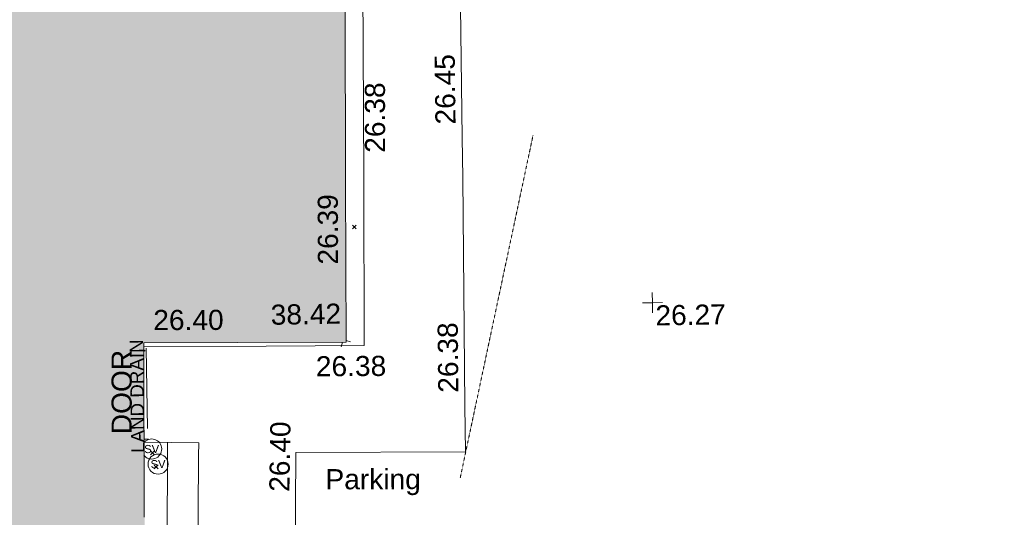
# Model space of a CAD drawing. Header units: millimetres. Extents: x -290717 to 520720, y -88450 to 287762.
# Tile 227 of 256: x 15647 to 33987, y 31063 to 40335. Entities that reach past the tile are written whole.
import ezdxf

# ---------------------------------------------------------------- set-up
doc = ezdxf.new("R2010")
doc.units = ezdxf.units.MM
for name, pattern in [('Dash', [6, 3, -3]), ('IMPORT-UG_DRAINAGE_UNIDENTIFIED_QLB2 _2_', [2700, 1500, -300.0000000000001, 0, -250, 150, -300.0000000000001, 0, -200]), ('IMPORT-UG_ELEC_STREET LIGHTING_QLB2 _2_', [2700, 1500, -300.0000000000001, 0, -250, 150, -300.0000000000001, 0, -200])]:
    doc.linetypes.add(name, pattern=pattern)
for name, color, linetype, lineweight, true_color in [('00_TOPO_EAVE', 7, 'Continuous', 9, 0x666666), ('00_TOPO_LEVEL_FLOOR', 7, 'Continuous', 9, 0x666666), ('00_TOPO_SERV_STOP_VALVE', 7, 'Continuous', 9, 0x666666), ('00_UAV_BUILDING_OUTLINE', 5, 'Continuous', 9, 0x0000ff), ('00_UAV_EAVE', 7, 'Continuous', 9, 0x666666), ('00_UAV_FOOTPATH', 7, 'Continuous', 9, 0xa50000), ('00_UAV_INT_DOOR', 7, 'Continuous', 9, 0x7f4f3f), ('00_UAV_LEVEL_SPOT', 7, 'Continuous', 9, 0x666666), ('00_UAV_PARKING', 4, 'Continuous', 9, 0x00ffff), ('12333-PUM-2D-U-0001-C01 - Rev2_REVIT IMPORT_dwg', 7, 'Continuous', 9, 0x767676), ('A_RHA_Line', 7, 'Continuous', 9, 0x00a600), ('A_RHA_Line-RoomAreaSeperator', 4, 'Dash', 9, 0x00ffff), ('PUM-UNIDENTIFIED-QLB2', 150, 'IMPORT-UG_DRAINAGE_UNIDENTIFIED_QLB2 _2_', 9, 0x007fff)]:
    doc.layers.add(name, color=color, linetype=linetype, lineweight=lineweight, true_color=true_color)
for name, color, linetype, lineweight in [('00_UAV_SURFACE', 7, 'Continuous', 9), ('A_RHA_Detail', 7, 'Continuous', 9), ('GEN-TEXT', 7, 'Continuous', 9)]:
    doc.layers.add(name, color=color, linetype=linetype, lineweight=lineweight)
doc.styles.add('Arial_1', font='arial.ttf', dxfattribs={"height": 250})
doc.styles.add('Swis721 Lt BT', font='swissl.ttf', dxfattribs={"height": 399.9999999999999})
doc.styles.add('Swis721 Lt BT_2', font='swissl.ttf', dxfattribs={"height": 375})

# ---------------------------------------------------------------- blocks, each defined once
blk = doc.blocks.new('12333-PUM-2D-U-0001-C01 - Rev2_REVIT IMPORT_dwg_MSL_Eaves_SYM_1-V92-Site Location Plan Existing')
at = {"layer": '00_TOPO_EAVE', "color": 254, "true_color": 0xcccccc}
for p, q in [((-116.0873754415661, -356.5791934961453), (-44.65006549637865, -137.1491454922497)), ((356.5791934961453, -116.0873754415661), (142.3049695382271, -46.32858766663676))]:
    blk.add_line(p, q, dxfattribs=at)
blk = doc.blocks.new('12333-PUM-2D-U-0001-C01 - Rev2_REVIT IMPORT_dwg_MSL_Sluice_Valve_SYM-V114-Site Location Plan Existing')
at = {"layer": '00_TOPO_SERV_STOP_VALVE', "color": 254, "true_color": 0xcccccc}
for radius, start, end in [(500.0000000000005, 359.9999999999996, 142.5701711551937), (499.9999999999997, 216.2142435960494, 359.9999999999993)]:
    blk.add_arc((0, 0), radius, start, end, dxfattribs=at)
at = {"layer": '00_TOPO_SERV_STOP_VALVE', "insert": (0, 198.9876086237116), "char_height": 399.9999999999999, "width": 785.1100955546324, "attachment_point": 2, "line_spacing_factor": 1.005061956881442, "style": 'Swis721 Lt BT'}
blk.add_mtext('SV', dxfattribs=at)
blk = doc.blocks.new('12333-PUM-2D-U-0001-C01 - Rev2_REVIT IMPORT_dwg_MSL_Sluice_Valve_SYM-2077246-Site Location Plan Existing')
at = {"layer": '00_TOPO_SERV_STOP_VALVE', "color": 254, "true_color": 0xcccccc}
blk.add_circle((0, 0), 500.0000000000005, dxfattribs=at)
at = {"layer": '00_TOPO_SERV_STOP_VALVE', "insert": (0, 198.9876086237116), "char_height": 399.9999999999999, "width": 785.1100955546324, "attachment_point": 2, "line_spacing_factor": 1.005061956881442, "style": 'Swis721 Lt BT'}
blk.add_mtext('SV', dxfattribs=at)
blk = doc.blocks.new('12333-PUM-2D-U-0001-C01 - Rev2_REVIT IMPORT_dwg_MSL_FLlvl_SYM-V152-Site Location Plan Existing')
at = {"layer": '00_TOPO_LEVEL_FLOOR', "color": 254, "true_color": 0xcccccc}
blk.add_line((38.92611017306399, 1.732587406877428e-11), (22.71594634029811, 1.732587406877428e-11), dxfattribs=at)
blk = doc.blocks.new('12333-PUM-2D-U-0001-C01 - Rev2_REVIT IMPORT_dwg_MSL_Node_Linework-V174-Site Location Plan Existing')
at = {"layer": '00_UAV_INT_DOOR', "color": 9, "true_color": 0xd4c4bf}
blk.add_line((530.3860888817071, -530.3860888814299), (386.4296310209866, -386.4296310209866), dxfattribs=at)
blk = doc.blocks.new('12333-PUM-2D-U-0001-C01 - Rev2_REVIT IMPORT_dwg_UAV-2077255-Site Location Plan Existing')
at = {"layer": '00_UAV_LEVEL_SPOT', "color": 254, "true_color": 0xcccccc, "flags": 128}
for points in [[(500.0000000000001, 0), (0, 0), (0, 500.0000000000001)], [(0, -500.0000000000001), (0, 0), (-500.0000000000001, 0)]]:
    blk.add_lwpolyline(points, dxfattribs=at)
blk = doc.blocks.new('12333-PUM-2D-U-0001-C01 - Rev2_REVIT IMPORT_dwg_MGS62954_T2_Galway_ITM_3d_Rev1-2077680-Site Location Plan Existing')
at = {"layer": '00_UAV_FOOTPATH', "color": 254, "true_color": 0xcccccc, "flags": 128}
for points in [[(533923620.3096112, 725595656.6030484), (533923639.3864999, 725596040.3420001), (533924712.3865, 725596011.3420002), (533924665.0841174, 725592469.4554262), (533924663.3865, 725592342.3420001), (533924619.3865, 725589299.3420001), (533922789.936246, 725589319.1188885), (533920513.3147997, 725589343.7298274)], [(533920487.4509367, 725587567.1978385), (533921508.3060001, 725587535.3955), (533921499.3060001, 725587297.3954998), (533921424.3060002, 725584100.3955002), (533921417.0380524, 725583559.9804789), (533921365.3060001, 725579713.3955001), (533921345.2730093, 725578560.5109864), (533921294.3060002, 725575627.3955001), (533921255.2523171, 725573561.3471892), (533921222.3060001, 725571818.3955001), (533921172.3060001, 725570290.3955)]]:
    blk.add_lwpolyline(points, dxfattribs=at)
at = {"layer": '00_UAV_PARKING', "color": 254, "true_color": 0xcccccc, "flags": 128}
blk.add_lwpolyline([(533923218.3060002, 725582767.3955001), (533923288.8376346, 725586338.6472616), (533923308.3060001, 725587324.3955), (533926469.3060001, 725587285.3955), (533926475.6397931, 725588137.2906381), (533926507.3060001, 725592396.3955001), (533926510.9938751, 725593136.0516864), (533926535.3864999, 725598028.3420002)], dxfattribs=at)
at = {"layer": '00_UAV_SURFACE', "color": 254, "true_color": 0xcccccc, "flags": 128}
blk.add_lwpolyline([(533920925.781711, 725587553.5426741), (533920843.0375, 725583590.5535), (533920823.0320889, 725582554.6568696), (533920770.0375001, 725579810.5535), (533920746.03842, 725577555.3458358), (533920736.0375, 725576615.5535), (533920674.0307153, 725572555.9880912), (533920670.0375, 725572294.5535), (533920608.0375, 725569679.5535)], dxfattribs=at)
for name, p, xscale, yscale, zscale in [('12333-PUM-2D-U-0001-C01 - Rev2_REVIT IMPORT_dwg_UAV-2077255-Site Location Plan Existing', (533930000.0000001, 725590000), 0.375, 0.375, 0.375), ('12333-PUM-2D-U-0001-C01 - Rev2_REVIT IMPORT_dwg_MSL_Node_Linework-V174-Site Location Plan Existing', (533920439.0595002, 725589359.8885001), 0.19, 0.19, 0.19), ('12333-PUM-2D-U-0001-C01 - Rev2_REVIT IMPORT_dwg_MSL_Eaves_SYM_1-V92-Site Location Plan Existing', (533924229.7615032, 725589414.6797669), 0.375, 0.375, 0.375), ('12333-PUM-2D-U-0001-C01 - Rev2_REVIT IMPORT_dwg_MSL_Sluice_Valve_SYM-V114-Site Location Plan Existing', (533920627.0375, 725587437.5535), 0.375, 0.375, 0.375), ('12333-PUM-2D-U-0001-C01 - Rev2_REVIT IMPORT_dwg_MSL_FLlvl_SYM-V152-Site Location Plan Existing', (533920376.0595, 725587623.8885001), 4.94, 4.94, 4.94), ('12333-PUM-2D-U-0001-C01 - Rev2_REVIT IMPORT_dwg_MSL_Sluice_Valve_SYM-2077246-Site Location Plan Existing', (533920741.0375, 725587154.5535), 0.375, 0.375, 0.375)]:
    blk.add_blockref(name, p, dxfattribs=dict(xscale=xscale, yscale=yscale, zscale=zscale))
at = {"layer": '00_UAV_BUILDING_OUTLINE', "color": 251, "true_color": 0x666666, "char_height": 375, "width": 1495.902363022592, "attachment_point": 1, "line_spacing_factor": 1.005061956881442, "style": 'Swis721 Lt BT_2'}
for s, insert, rotation in [('26.39', (533923782.4625599, 725590818.8008317), 89.16591115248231), ('26.40', (533920701.3505815, 725590026.9318095), 359.1659111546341)]:
    blk.add_mtext(s, dxfattribs=dict(at, insert=insert, rotation=rotation))
at = {"layer": '00_UAV_EAVE', "insert": (533922887.1830408, 725590087.0264688), "char_height": 375, "width": 1495.902363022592, "attachment_point": 1, "line_spacing_factor": 1.005061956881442, "style": 'Swis721 Lt BT_2'}
blk.add_mtext('38.42', dxfattribs=at)
at = {"layer": '00_UAV_FOOTPATH', "color": 251, "true_color": 0x666666, "char_height": 375, "width": 1495.902363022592, "attachment_point": 1, "line_spacing_factor": 1.005061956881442, "style": 'Swis721 Lt BT_2'}
for insert, rotation in [((533924696.3292167, 725592886.4387887), 89.17963595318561), ((533923713.2551346, 725589112.0125883), 359.3806401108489)]:
    blk.add_mtext('26.38', dxfattribs=dict(at, insert=insert, rotation=rotation))
at = {"layer": '00_UAV_INT_DOOR', "color": 251, "true_color": 0x666666, "insert": (533919883.7823931, 725587725.7807614), "char_height": 375, "width": 1790.333939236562, "attachment_point": 1, "rotation": 88.99071996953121, "line_spacing_factor": 1.005061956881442, "style": 'Swis721 Lt BT_2'}
blk.add_mtext('DOOR', dxfattribs=at)
at = {"layer": '00_UAV_LEVEL_SPOT', "insert": (533930051.8765643, 725589949.1441548), "char_height": 375, "width": 1495.902363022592, "attachment_point": 1, "line_spacing_factor": 1.005061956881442, "style": 'Swis721 Lt BT_2'}
blk.add_mtext('26.27', dxfattribs=at)
at = {"layer": '00_UAV_PARKING', "color": 251, "true_color": 0x666666, "char_height": 375, "attachment_point": 1, "line_spacing_factor": 1.005061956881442, "style": 'Swis721 Lt BT_2'}
for s, insert, width, rotation in [('26.45', (533926017.0168901, 725593388.5177293), 1495.902363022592, 89.71432953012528), ('26.38', (533925982.282557, 725588390.9656312), 1495.902363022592, 89.57401692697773), ('26.40', (533922802.3440593, 725586605.2487726), 1495.902363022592, 88.06237467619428), ('Parking', (533923856.8007009, 725587005.5733308), 2037.276551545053, 359.0457721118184)]:
    blk.add_mtext(s, dxfattribs=dict(at, insert=insert, width=width, rotation=rotation))
blk = doc.blocks.new('12333-PUM-2D-U-0001-C01 - Rev2_REVIT IMPORT_dwg-1620468-Site Location Plan Existing')
at = {"layer": 'GEN-TEXT', "color": 253, "true_color": 0xaaaaaa}
for p, q in [((283358.9948138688, -24381.71151769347), (283429.705491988, -24311.00083957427)), ((283429.705491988, -24381.71151769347), (283358.9948138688, -24311.00083957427)), ((279525.9948137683, -28523.71151768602), (279596.7054918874, -28453.00083956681)), ((279596.7054918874, -28523.71151768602), (279525.9948137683, -28453.00083956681)), ((279589.9948137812, -28786.71151772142), (279660.7054919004, -28716.00083960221)), ((279660.7054919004, -28786.71151772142), (279589.9948137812, -28716.00083960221))]:
    blk.add_line(p, q, dxfattribs=at)
at = {"layer": 'PUM-UNIDENTIFIED-QLB2', "color": 141, "true_color": 0xaad4ff}
blk.add_line((279477.3501529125, -26535.35617864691), (279472.3501529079, -28372.35617870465), dxfattribs=at)
blk.add_blockref('12333-PUM-2D-U-0001-C01 - Rev2_REVIT IMPORT_dwg_MGS62954_T2_Galway_ITM_3d_Rev1-2077680-Site Location Plan Existing', (-533641079.6498471, -725615854.3561786))
at = {"layer": 'PUM-UNIDENTIFIED-QLB2', "insert": (279168.5069449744, -27427.70872182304), "char_height": 250, "width": 2522.060585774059, "attachment_point": 2, "rotation": 89.84405106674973, "line_spacing_factor": 0.9417779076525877, "style": 'Arial_1'}
blk.add_mtext('LAND DRAIN', dxfattribs=at)

msp = doc.modelspace()

# ---------------------------------------------------------------- hatches: boundary and pattern name
at = {"layer": 'A_RHA_Detail', "true_color": 0xc0c0c0}
h = msp.add_hatch(color=9, dxfattribs=at)
h.paths.add_polyline_path([(-80880.60083898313, -68502.79057078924), (-80400.86592458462, -68483.4150911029), (-80400.86592458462, -62984.64684182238), (-24474.85765180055, -63009.32043784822), (-24456.14471274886, -50840.30023854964), (-36622.55041054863, -50831.65104346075), (-36622.5504104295, -44228.57792609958), (-50959.05265825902, -44213.68205212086), (-50959.05265825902, -42573.78171509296), (-54563.93258049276, -42571.21897729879), (-54565.69773355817, -45054.17447471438), (-92408.82109324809, -45027.27149617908), (-92411.78875845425, -49201.74309219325), (-100061.9988811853, -49201.74309219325), (-100052.221444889, -64852.82557835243), (-86120.90825231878, -64852.82557835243), (-86092.16626519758, -62957.90041523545), (-84861.10047611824, -62957.90041520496), (-84854.79054275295, -68240.10973718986), (-80870.60226895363, -68240.10973718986)])
h.paths.add_polyline_path([(-137238.9269955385, -68461.93840922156), (-132719.7426408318, -68433.06336920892), (-132847.0731201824, -62850.0428228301), (-130454.6837966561, -62916.63108081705), (-130498.2830220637, -61355.8539363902), (-117581.136331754, -61423.42893434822), (-117492.3908565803, -49183.91309186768), (-125136.5200282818, -49178.47881939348), (-125133.5727033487, -45032.61887132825), (-163007.1824077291, -45005.69421944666), (-163007.1824077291, -44090.29634113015), (-163123.8521375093, -44090.21339942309), (-163122.6389897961, -42383.751842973), (-166563.8543420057, -42383.75184295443), (-166565.0349082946, -44044.3982420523), (-193158.4656786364, -44025.49275802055), (-193195.152889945, -62863.6565097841), (-137269.7106414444, -62916.63108078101), (-137254.3708868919, -65679.90523788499)])
h.paths.add_polyline_path([(120310.9497607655, -32334.2823016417), (120312.4652266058, -31610.73011961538), (133451.2244789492, -31638.24899384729), (133469.2230092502, -19717.98315777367), (121295.7536929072, -19692.48606427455), (121319.8434528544, -8190.941560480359), (112277.0825929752, -8172.001674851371), (112263.1769726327, -14811.12345451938), (78285.85310969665, -14739.95861435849), (78292.82277619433, -8167.077575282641), (76545.55099677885, -8163.40371230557), (69355.76844230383, -8152.931592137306), (69353.66597202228, -9156.746357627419), (68372.60878942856, -9154.691552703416), (68372.60878942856, -13705.52853212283), (69333.72334743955, -13707.54156767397), (69325.07112544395, -16249.53369225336), (66623.4489111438, -16249.53369225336), (66619.79243932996, -17995.29925522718), (65989.07757491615, -17995.29925522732), (65985.44262769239, -19730.78799479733), (57152.23993372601, -19712.28702423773), (57127.42535098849, -31559.89461998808), (70277.87165423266, -31587.43801817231), (70277.87165428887, -32271.74147154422), (78263.96947906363, -32285.12944888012), (78266.62669288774, -31019.79372153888), (112335.8856506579, -31091.15111856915), (112335.8856506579, -32317.57330550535), (119781.4233959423, -32333.17321910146)])
h.paths.add_polyline_path([(7503.71740934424, -1791.43926322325), (15482.43097389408, -674.0213230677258), (15484.0826184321, 148.1327206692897), (56188.28042539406, 205.5276654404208), (56155.8432600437, 14338.31663138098), (18016.62665932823, 14236.4814953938), (17967.9025208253, 34313.18372075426), (21727.10644861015, 34324.06926249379), (21708.9097307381, 40608.10218319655), (18009.66447156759, 40608.10218325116), (17995.54603703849, 45483.75063445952), (9770.084212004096, 45420.63294734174), (3966.216019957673, 45443.14492469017), (3984.771235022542, 14176.56786831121), (1023.062455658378, 14176.56786840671), (-276.5134647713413, 14190.52623465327), (-231.6790044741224, 5976.811441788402), (-226.4491536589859, 193.7444677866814), (1220.250839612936, 179.5999159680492), (7477.609307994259, 143.2867556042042), (7488.638446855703, -674.0213230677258)])
h.paths.add_polyline_path([(77755.59663317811, 53.47451145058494), (77729.51881611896, 1699.844979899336), (94464.47132486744, 1659.976083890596), (94606.37913471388, 17991.39023626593), (88810.41901146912, 18015.03260816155), (88799.89418497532, 14436.74271609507), (69413.88950349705, 14457.87738898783), (69377.35724448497, 99.62816357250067), (70760.85642036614, 92.0068082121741)])
h.paths.add_polyline_path([(61252.12079698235, 46453.95617369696), (105774.7348988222, 46472.68783510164), (105768.2642197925, 61852.61234310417), (92285.13876306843, 61852.61234310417), (92308.59670397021, 65784.30757142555), (96107.46680002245, 65767.6044524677), (96059.6808111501, 75209.20847378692), (101084.8427276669, 75071.88872768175), (104988.0046543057, 74765.36560410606), (108403.6894220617, 74363.84089439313), (112009.2703903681, 73787.25420864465), (115645.3524814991, 73049.69667210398), (116890.8108050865, 72761.69136255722), (120208.9929832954, 71893.18353872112), (120865.241739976, 71703.68487155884), (124135.6329505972, 70669.67317909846), (127435.6253142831, 69480.50055823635), (127820.4368655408, 69394.93141813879), (128274.3081769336, 69331.69585757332), (128731.879114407, 69306.66104520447), (129189.9401456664, 69320.00258265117), (129645.2782985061, 69371.62688830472), (130094.6997111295, 69461.17185607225), (130535.0520071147, 69588.00939078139), (130963.2464342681, 69751.2498188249), (131376.279516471, 69949.74812593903), (131771.254123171, 70182.11198906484), (132162.5575600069, 70460.54046602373), (132496.0921582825, 70741.69081117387), (132820.8713676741, 71064.98072578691), (133117.4593294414, 71414.31364276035), (133383.77568926, 71787.23923958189), (133616.5473239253, 72178.53728446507), (133817.1647262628, 72590.54524901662), (133982.6025969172, 73017.89547517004), (134111.7005086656, 73457.59040804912), (134203.5529320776, 73906.545904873), (134257.5155882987, 74361.61286220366), (134272.5462649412, 74819.59931534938), (134250.5259874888, 75277.29281749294), (134189.6227572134, 75731.48297750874), (134090.9274700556, 76178.98397761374), (133955.1324028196, 76616.65691996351), (133783.1900598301, 77041.4318434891), (133576.3064937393, 77450.3292564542), (133335.9328436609, 77840.48103831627), (133063.7551572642, 78209.15055536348), (132761.6825665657, 78553.75185442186), (132431.8338935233, 78871.86780505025), (132076.5227904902, 79161.26705200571), (131698.2415079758, 79419.91966864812), (131299.6434187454, 79646.01139199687), (131093.5942456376, 79746.34209763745), (132146.0467355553, 83110.22226149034), (122787.763295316, 86282.54285521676), (121604.3555410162, 82800.35918872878), (117095.9864226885, 83870.84033788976), (116841.9598400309, 83526.35449576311), (116120.5435466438, 91221.9361197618), (110237.7341284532, 91274.27491024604), (110194.3680786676, 90435.39030217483), (104988.0046543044, 90486.49901569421), (104973.2761846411, 94309.82427956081), (103746.1314668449, 94309.82427962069), (103839.9937121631, 122852.1474272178), (96365.09202303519, 122931.9599471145), (96350.3400238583, 123952.416858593), (104555.5505249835, 123902.1925258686), (104607.3234457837, 120248.5396157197), (125502.5015002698, 120134.193340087), (125662.0200253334, 137657.3796883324), (114479.5865733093, 137699.2256881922), (114382.3062641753, 129149.9458158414), (104644.1590035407, 129187.997507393), (104577.9931702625, 126217.3903165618), (101184.4926405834, 126159.1566967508), (101264.6166812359, 135959.2655565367), (89967.23177303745, 135988.8856164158), (89927.63362986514, 125823.6463181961), (93630.53562299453, 125840.7948842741), (93580.6568888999, 122931.9599471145), (88697.38835373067, 122904.7310127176), (88679.38989541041, 95739.0914377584), (86378.25848993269, 95739.0914377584), (86378.18187189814, 96178.10083375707), (83279.5074328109, 96200.92083330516), (83273.62493422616, 95735.74732136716), (70169.67509616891, 95733.22421950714), (70166.2684274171, 96272.07409350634), (66674.99731291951, 96257.14073659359), (66654.74538556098, 95755.71092140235), (65784.77231076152, 95755.71092140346), (65887.65094981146, 117470.6305650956), (53473.34271625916, 117487.9046429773), (53434.44066306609, 98570.4634906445), (40649.41626913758, 98570.46349066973), (40610.16711556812, 94406.01479082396), (38853.82372865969, 94410.36303444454), (38848.65589191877, 89463.65332732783), (40612.46601909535, 89518.45976927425), (40665.38257359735, 86257.73741131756), (38372.19584673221, 86305.7230928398), (38369.79373532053, 76901.0507917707), (50937.95125076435, 76944.40198877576), (50922.88567283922, 74598.78180893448), (56484.90611318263, 74588.85093774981), (56484.9061131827, 75194.85181998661), (92465.40372273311, 75233.02581663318), (92645.92783659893, 71766.64845097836), (89810.5550181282, 69362.83965827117), (85313.16173971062, 69360.94750424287), (85313.16173971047, 66907.40508090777), (75210.14498260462, 66903.15451592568), (75210.14498260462, 63815.70944554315), (70819.40014306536, 63815.70999204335), (70819.21601502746, 64253.35708063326), (69456.8341568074, 64253.35708063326), (69455.71957374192, 66901.99623168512), (61303.3285675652, 66898.56680686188), (61304.56054652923, 63970.32021231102), (70500.41048205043, 63970.32021223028), (70500.40885431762, 61852.59006210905), (61245.64388480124, 61848.69637492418), (61252.12079698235, 46455.07044720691)])
h.paths.add_polyline_path([(-17153.16561239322, 48569.32684293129), (-17153.16561227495, 60770.38083690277), (-29362.88357762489, 60774.7042869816), (-29362.88357762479, 67399.20394583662), (-43507.25361058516, 67405.01911302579), (-43488.53133082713, 69093.07334179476), (-45766.41866234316, 69109.32868391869), (-45794.34620035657, 67405.01911302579), (-47272.11273197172, 67404.21245453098), (-47272.44887636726, 66454.91798912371), (-86004.56386335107, 66468.6329952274), (-86006.66970790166, 60521.58362724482), (-92662.8772251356, 60521.58362724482), (-92666.53762789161, 50184.35611936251), (-79752.016597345, 50179.78302554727), (-79752.016597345, 48591.49323813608), (-17157.71631240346, 48569.32845421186)])
h.paths.add_polyline_path([(-201056.4185879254, 48628.75479108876), (-138377.9751621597, 48634.64535782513), (-138377.9751621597, 50133.28202330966), (-125467.710581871, 50134.49533928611), (-125468.6909603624, 60566.19036866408), (-132186.8595615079, 60565.86652591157), (-132187.4203588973, 66533.01978768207), (-170643.3098734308, 66805.61809689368), (-170643.3098732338, 67738.78475851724), (-200340.0100486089, 67488.93693767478), (-200348.7175167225, 60827.7802510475), (-201057.5650552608, 60827.71357562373), (-201056.6510294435, 51102.0431337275)])
h.paths.add_polyline_path([(-240051.5126725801, 54769.1949116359), (-239444.4902595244, 54811.10754483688), (-239186.5396225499, 54841.92927608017), (-238764.8191578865, 54940.98166103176), (-238382.4735933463, 55122.46891391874), (-237990.3402229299, 55354.87497237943), (-237269.2031026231, 55936.21514997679), (-237030.2712443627, 56228.66101920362), (-236793.0039600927, 56569.31473977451), (-236554.5880579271, 57004.26389721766), (-236432.7219585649, 57267.46508911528), (-236300.0815274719, 57753.26239002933), (-236250.7285154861, 58017.17885687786), (-236235.6490610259, 58516.21786795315), (-236233.2538430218, 58987.85640057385), (-236213.702979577, 59823.48083772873), (-236363.8287856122, 59820.8603820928), (-236634.0279869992, 60698.06075831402), (-236391.9547756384, 61432.1972634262), (-236225.4740089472, 61435.10319604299), (-236201.6036570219, 62637.68779599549), (-232563.5271750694, 62639.28734435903), (-232563.5271750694, 63049.03842407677), (-232732.1945866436, 63049.15302221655), (-232860.1521278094, 63457.9589027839), (-232731.6068089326, 63914.24862701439), (-232560.8209657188, 63914.24862701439), (-232521.9864006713, 70597.99604498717), (-240628.6947850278, 70598.85496274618), (-240629.7923196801, 72350.98321581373), (-246412.6011213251, 72347.36085937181), (-246412.6011213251, 70616.45923939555), (-254449.5805725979, 70618.60952619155), (-254454.637144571, 70754.06491724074), (-254469.7140363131, 73191.6627625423), (-263883.2532625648, 73267.83063692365), (-263902.4181505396, 68260.74348557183), (-263714.8217520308, 68259.82096576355), (-263552.9672900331, 67819.6543439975), (-263719.0883117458, 67392.20684197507), (-263913.629869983, 67392.20684288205), (-263956.7001914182, 58633.76423459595), (-260181.1963171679, 58611.22607638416), (-260192.3146984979, 56354.25111578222), (-257184.684388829, 56339.46086010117), (-257213.4419958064, 57092.93866025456), (-257338.5163846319, 57093.27331227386), (-257471.0109295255, 57531.7457231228), (-257338.5163845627, 58062.22513700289), (-257203.4956297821, 58064.06881293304), (-257173.5751889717, 58598.54056827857), (-256478.2273617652, 58575.27357918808), (-256478.2273617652, 58788.51859477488), (-256013.0091299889, 58911.92701537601), (-255397.0786589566, 58780.99767608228), (-255397.0786664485, 58595.98242230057), (-243809.8853614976, 58585.92793205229), (-243805.3570672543, 58352.04527760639), (-243740.9394682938, 57884.52572396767), (-243619.083060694, 57421.84877501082), (-243424.3877541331, 56943.65915328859), (-243247.1437899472, 56608.24157716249), (-243003.0710577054, 56249.99021479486), (-242732.2093200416, 55932.75703086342), (-242371.7230179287, 55603.12658814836), (-242141.2551255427, 55424.88676771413), (-241804.9643038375, 55216.88439829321), (-241529.464082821, 55077.02869058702), (-241100.6275144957, 54917.18295005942), (-240836.2134980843, 54840.82833179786), (-240453.4486196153, 54788.6078413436), (-240203.3756532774, 54776.52967577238)])
h.paths.add_polyline_path([(40276.69022620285, 59895.3641775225), (40328.62676026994, 69196.9439153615), (36588.99968782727, 69217.82459101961), (36619.46637569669, 74674.25962431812), (32264.36460075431, 74687.02318924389), (32233.48293864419, 69156.26826309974), (11916.69390488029, 69269.70959690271), (11966.66200108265, 78218.75165977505), (29087.50901742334, 78123.15526811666), (29143.44567202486, 88141.13700481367), (15719.34879623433, 88216.09212957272), (15732.60379610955, 90589.99788900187), (4594.294101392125, 90652.19003492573), (4525.129359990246, 78265.12250452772), (10096.76365550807, 78234.01258734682), (10077.43887221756, 74773.03821913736), (4547.641142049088, 74803.91453678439), (4465.579974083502, 60107.16002351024), (19125.89094757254, 60025.30234268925), (19139.86249371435, 62527.53804648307), (31738.59196305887, 62457.19146407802), (31724.55430855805, 59943.11609818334), (38369.79364222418, 59906.01157297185)])
h.paths.add_polyline_path([(-246083.0241259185, 72334.29150213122), (-246083.0594797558, 72334.30275087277), (-246208.2905500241, 72334.29150213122)])
h.paths.add_polyline_path([(-114575.3004830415, 112178.0758696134), (-114575.3246436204, 112178.0758696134), (-114707.2752166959, 115801.5811617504)])
h.paths.add_polyline_path([(-154699.9178766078, 101760.4080976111), (-114382.0503338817, 101776.0542915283), (-114382.0503338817, 106926.936016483), (-113755.641395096, 106927.1791078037), (-113757.5507412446, 111847.2721532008), (-114431.6837526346, 111847.2721532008), (-114431.8098651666, 112178.075869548), (-114575.3004830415, 112178.0758696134), (-114578.9984943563, 121707.2390834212), (-123056.9849702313, 121707.2390834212), (-123068.8201032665, 156452.7036899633), (-119381.2340625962, 156454.1347343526), (-119381.2340625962, 160165.8603541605), (-115501.031452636, 160167.3661472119), (-115503.3750945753, 166206.5793118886), (-132411.7987151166, 166599.6604729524), (-132411.8243306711, 166665.6603411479), (-135275.0124468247, 166664.5489553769), (-135275.0124468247, 166628.1883102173), (-135911.3205077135, 166628.1944503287), (-135911.3479256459, 166352.1604668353), (-152521.1633846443, 166345.7145607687), (-152518.3680955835, 159142.6836790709), (-150699.3133726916, 159117.9265656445), (-150755.6690356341, 122560.6912032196), (-151059.2005266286, 122560.6912032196), (-151061.0981347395, 121302.4374931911), (-154138.3148337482, 121372.6012653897), (-154138.3148337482, 121865.183451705), (-154704.3888425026, 121867.2611370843), (-154688.5451973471, 119352.3937021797), (-154745.5933227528, 119352.3715636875), (-154745.5763474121, 118722.1532660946), (-160794.1544526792, 118748.744283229), (-160794.1544527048, 119410.5425977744), (-163852.1622693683, 119422.408321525), (-163855.0715294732, 118762.2003111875), (-167568.6765459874, 118778.5256058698), (-166634.6619849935, 124395.1277019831), (-166843.6206842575, 124471.2090400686), (-167568.6765459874, 124707.6250904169), (-168028.2173235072, 124841.3808643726), (-168630.5006276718, 124991.3056740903), (-169238.2056070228, 125117.4693074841), (-169850.3952285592, 125219.6772877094), (-170466.1255403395, 125297.7720169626), (-171089.1102599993, 125351.8553033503), (-171704.4065937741, 125381.1774254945), (-172325.0479971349, 125386.3595015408), (-172782.2248668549, 125374.5832363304), (-173401.7764236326, 125337.4554476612), (-174019.3926983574, 125276.0328036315), (-174634.1213722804, 125190.4100127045), (-175245.0145766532, 125080.7190996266), (-176047.1958093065, 124895.7675261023), (-176665.4852587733, 124724.7228134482), (-177045.3001228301, 124609.1129151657), (-177631.5127793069, 124405.2077276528), (-176665.4852586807, 118818.5158793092), (-177558.9402083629, 118822.4435769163), (-177662.2853368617, 125263.4341236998), (-176365.3912352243, 126542.9270807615), (-159462.2970490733, 126319.9103917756), (-157057.7396790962, 128609.0850976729), (-157060.6673204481, 136153.1661957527), (-158638.8016610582, 137740.2441626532), (-159352.3735831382, 137740.2441626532), (-161634.4140635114, 140201.1078539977), (-168727.9404946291, 140256.8191147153), (-171035.0401162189, 137942.884730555), (-174184.1459014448, 137942.884730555), (-176460.1168228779, 140292.2858551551), (-177341.68569345, 140292.285855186), (-177341.7114445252, 140358.4281613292), (-183428.5803825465, 140356.0660244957), (-185921.6385984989, 137917.4639097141), (-185921.6385985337, 131757.309115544), (-186906.8767412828, 131756.9267734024), (-187725.3914540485, 130809.9989183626), (-187724.0588902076, 127376.1828149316), (-186481.0281350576, 126304.557648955), (-186479.4846755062, 122327.2959175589), (-185176.2828158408, 121059.4673825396), (-180304.1129154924, 121059.4673825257), (-180304.1136492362, 118802.0484409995), (-193555.3706955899, 118802.0484409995), (-193555.3686998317, 133117.8341649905), (-192593.6442938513, 133118.2073819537), (-192593.6442938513, 134200.8158367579), (-192224.6284783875, 134200.9592041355), (-192225.5653014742, 136615.0101267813), (-192595.0012461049, 136615.0101267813), (-192595.4357332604, 137734.4745166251), (-193589.2709668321, 137734.4746851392), (-193589.2685988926, 147474.5705834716), (-193163.2062206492, 147492.8644728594), (-192606.8095195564, 147551.4951472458), (-192359.9383250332, 147589.5931622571), (-192199.8207947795, 147616.5827293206), (-191882.7548926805, 147682.9245600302), (-191568.5380071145, 147761.6632019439), (-191020.2573150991, 147932.4221712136), (-190950.5841382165, 147955.8263236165), (-190647.7999969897, 148070.951423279), (-190349.769078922, 148197.8750093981), (-190056.9509284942, 148336.4013817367), (-189769.7970512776, 148486.316942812), (-189375.4954991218, 148717.2624196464), (-189132.9060261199, 148873.2749095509), (-188867.5421091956, 149059.0543930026), (-188609.6764469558, 149255.1087866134), (-188354.9814056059, 149465.3525772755), (-188079.6339208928, 149713.8792482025), (-187884.9836199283, 149901.8220103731), (-187538.2510284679, 150274.4802367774), (-187446.2998447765, 150378.396083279), (-187241.3270201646, 150629.2310214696), (-187046.3599558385, 150887.9197697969), (-186861.699277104, 151154.0634500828), (-186546.1373636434, 151669.8298752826), (-186524.4196769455, 151707.063245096), (-163675.289831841, 151669.8298752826), (-163687.5843044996, 148134.0767945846), (-157303.6541541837, 148136.4921063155), (-157303.6541541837, 155759.9150161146), (-157557.4317586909, 155765.0384228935), (-157555.9168973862, 166678.0466575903), (-187009.2021991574, 166699.7464767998), (-187013.0952111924, 162054.4009359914), (-188707.1775469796, 162044.5925187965), (-188705.9961893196, 155021.5333641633), (-188737.9999316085, 154650.5326603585), (-188799.0133970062, 154283.1866125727), (-188857.2045401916, 154035.4341107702), (-188966.1106131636, 153679.3368924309), (-189102.6200311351, 153332.8820747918), (-189265.8911677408, 152998.2056672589), (-189454.9174010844, 152677.3710606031), (-189645.2484685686, 152421.322012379), (-189916.9563410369, 152104.2450531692), (-190212.7041973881, 151809.4634871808), (-190530.6686598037, 151538.7947475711), (-190868.889367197, 151293.9075915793), (-191225.2810786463, 151076.3118324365), (-191597.6465194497, 150887.3490190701), (-192092.8415776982, 150682.5621956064), (-192485.2937347, 150569.6612301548), (-192903.8930807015, 150482.2408890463), (-193187.215491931, 150440.8868273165), (-193594.1866364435, 150407.1257787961), (-193594.5953882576, 151459.989522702), (-205369.2399268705, 151455.4201248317), (-205354.452352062, 113350.0822379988), (-207187.1580384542, 113349.3709450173), (-207184.3024929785, 105991.0636522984), (-205312.8709512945, 105991.0636522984), (-205311.2365670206, 101769.6553082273), (-175488.645120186, 101781.2285901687), (-175488.645120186, 110889.6985621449), (-154703.462766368, 110897.5679794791), (-154700.5193329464, 103310.2697088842)])
h.paths.add_polyline_path([(193735.9435692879, 113047.8274775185), (208865.0938716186, 114991.026643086), (208976.1154122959, 114126.6471161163), (216447.8967330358, 115086.3281915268), (216038.7305308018, 118271.970241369), (232648.5073383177, 120405.3421627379), (233425.9936153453, 114352.0734369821), (240632.2017567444, 115277.6440986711), (239854.8412683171, 121329.9334728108), (256406.8682407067, 123455.8879629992), (257091.7572256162, 118089.1198988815), (264572.287122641, 119040.8180953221), (261877.8350554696, 138524.7609215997), (259178.7147038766, 138221.6086023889), (259197.3483654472, 137439.0084132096), (254686.1480587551, 136897.0007613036), (255412.6810205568, 131314.8303174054), (240852.7447965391, 129522.4514055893), (239771.0426540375, 137918.8519126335), (240649.582243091, 138010.1984551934), (240062.3063116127, 142776.6750342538), (239165.7694641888, 142685.0143484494), (237630.9646614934, 151018.3171733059), (266172.8791088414, 154560.7889781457), (271297.187694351, 142612.4006970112), (276531.7397502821, 144861.0987145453), (274941.5029779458, 148527.903728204), (302074.530765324, 160134.9084326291), (300215.9323773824, 164320.1841173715), (301528.161327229, 164907.0997990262), (300405.1237791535, 167477.8916353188), (299016.6944531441, 166945.7181825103), (295626.7488506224, 174518.7544287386), (294333.0289184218, 177537.1551681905), (287288.847594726, 174518.7544287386), (289427.6893504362, 169661.0163464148), (272956.7816584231, 162557.1203578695), (271943.2187786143, 164897.4305293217), (267016.3118217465, 162764.0369715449), (268502.3094164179, 159357.043014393), (265200.4029571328, 157946.4096681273), (226856.4166955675, 153146.7821791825), (227510.3041274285, 148852.0205335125), (228280.9873164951, 141179.0007484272), (227302.3544112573, 141050.2812999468), (227895.3788231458, 136433.1758633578), (228748.5501749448, 136523.8855003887), (229602.307730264, 128023.7667641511), (217691.2359889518, 126493.8999679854), (217642.3600127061, 126874.4332670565), (215138.5007311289, 126552.8357430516), (215194.9980427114, 126112.9650749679), (215015.6132225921, 126089.9247571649), (214840.967257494, 127449.6644606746), (192258.7012018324, 124549.1816390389), (193486.3576426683, 114991.026643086)])
h.paths.add_polyline_path([(-78076.24179098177, 117605.518872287), (-78076.23951907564, 117610.0871212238), (-78070.31812256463, 129485.733079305), (-74723.15926546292, 129478.3852560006), (-74723.15926546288, 125435.7860625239), (-48015.64546089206, 125380.0246061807), (-47996.55031653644, 135872.5822179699), (-61198.159180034, 135901.5630078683), (-74714.72264147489, 135923.5088764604), (-74723.62876031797, 131865.2975510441), (-78070.31812256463, 131872.6421692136), (-78062.97909490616, 149549.768943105), (-58292.26570494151, 149541.5607197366), (-58292.26570494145, 148946.2407608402), (-37707.70924049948, 148937.6946534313), (-37707.70924049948, 159740.0690313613), (-44148.26955758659, 159742.7429641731), (-44148.26955758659, 162961.3319175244), (-49829.95437586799, 162961.3319175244), (-49830.92144141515, 160632.0129326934), (-78494.0902662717, 160643.9130440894), (-78494.0902662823, 161615.1537737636), (-78739.22585210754, 161615.2555472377), (-78691.79195364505, 168187.9195488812), (-90844.5764503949, 168126.8149080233), (-90962.52567696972, 152686.7636278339), (-89064.97866810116, 152685.97582136), (-89079.54115383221, 117610.0871212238), (-78374.80210165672, 117605.6428258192)])
h.paths.add_polyline_path([(69254.82576126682, 129235.9722870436), (69259.97086178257, 136167.7892474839), (86068.0992678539, 136131.0235193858), (86008.66431381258, 164703.3084147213), (58789.63167882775, 164723.5115811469), (58789.63167882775, 170119.2062865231), (54460.16324890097, 170122.4198087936), (54457.21717773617, 166153.2792453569), (47042.21516498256, 166158.7829869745), (47041.10931533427, 164668.9097040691), (39173.27935198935, 164674.7495545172), (39172.83712618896, 164078.9539098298), (17014.87910992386, 164095.400525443), (17002.38841206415, 147267.1142245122), (12659.63471563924, 147267.1142245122), (12653.6008753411, 139137.9291796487), (17031.41608901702, 139134.6797717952), (17024.58791744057, 129935.3194463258), (39191.34773726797, 129918.8662983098), (39191.34773726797, 129258.2867272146), (69014.0340609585, 129236.1510132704)])
h.paths.add_polyline_path([(39265.62356917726, 139467.8223435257), (33050.91021530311, 139484.1586867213), (33087.56357182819, 153427.9220784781), (39277.60130890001, 153411.6505991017), (39277.60130890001, 152830.3127277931), (43058.29603858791, 152820.3745823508), (43024.83899408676, 140092.5601633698), (39267.2657899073, 140092.5601633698)])
h.paths.add_polyline_path([(1979.548949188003, 189123.2414339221), (18699.10403225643, 189180.0465563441), (18678.46874727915, 195253.6675675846), (24349.02704558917, 195272.9334349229), (24334.96888369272, 199550.7690689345), (28829.78348971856, 199566.0403168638), (28798.35772162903, 208815.6446465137), (24334.94961552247, 208806.1514042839), (24333.90624838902, 209113.2475694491), (16811.59093053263, 209087.6902915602), (16806.58456496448, 208843.590909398), (6772.293057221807, 208809.4991440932), (6797.166076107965, 201488.5780549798), (-8471.058649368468, 201436.7038403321), (-8471.058649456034, 200429.0172029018), (-11856.09020773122, 200417.5164702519), (-11823.72827012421, 190892.3684139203), (-7614.729360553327, 190904.9356358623), (-7614.729360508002, 190170.8290169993), (-4608.619189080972, 190169.2993656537), (-4608.238782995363, 190916.8832264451), (1973.379031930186, 190939.2444093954), (1977.122761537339, 189837.3456606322)])
h.paths.add_polyline_path([(-20506.2213294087, 190640.028646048), (-20122.28942212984, 206347.1214480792), (-41550.34215554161, 207015.255795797), (-41462.26177905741, 210449.6195896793), (-31391.41053375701, 210152.0276719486), (-31078.64493158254, 223862.574366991), (-44305.08575746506, 224230.797228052), (-44490.79956595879, 211865.5542346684), (-47510.12209651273, 211942.9901386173), (-47722.57925074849, 203659.0205615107), (-47076.06680551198, 203635.3001466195), (-47175.4684425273, 199531.9403872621), (-46801.21126120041, 199520.4703265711), (-46873.68175963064, 195478.589946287), (-44600.40472249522, 195425.25597799), (-44685.88459510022, 192243.2795180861), (-38073.99929110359, 192135.6564361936), (-38104.39995468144, 191126.9722513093), (-21537.79264469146, 190668.5723413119)])
h.paths.add_polyline_path([(16801.02360974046, 195961.5001375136), (9656.615133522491, 196015.1086064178), (9643.83815057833, 199513.9922857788), (11631.77992465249, 199485.8321209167), (11631.79209405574, 203322.2460457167), (16806.58456511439, 203391.4855727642), (16801.04077099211, 195984.4293109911)])
h.paths.add_polyline_path([(122084.9263243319, 200536.2570557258), (122088.180516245, 206386.1947929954), (125211.1061637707, 206386.1947929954), (125211.1162733, 206645.8932838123), (126202.709897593, 206645.8932838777), (126203.0204768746, 207041.0477229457), (130401.4034740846, 206979.0758390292), (130444.269112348, 209883.2802976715), (126202.8383602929, 209945.883203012), (126203.0204768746, 214624.1281189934), (127364.7919503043, 214624.1281189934), (127365.2106673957, 225380.2058570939), (126159.8599207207, 225380.2527798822), (126207.4133336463, 241475.3410923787), (119482.541129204, 241495.8747302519), (119479.204156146, 246182.0096278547), (109943.9121324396, 246175.219673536), (109953.2702600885, 233033.3814297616), (115000.5285021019, 233033.3814296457), (114999.5792924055, 208653.4991933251), (112026.3032629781, 208653.4991933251), (112024.3519988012, 200538.6764491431), (122024.6079402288, 200536.271559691)])
h.paths.add_polyline_path([(30087.05071628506, 200986.75440713), (38030.67179073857, 201028.6865661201), (38030.67179073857, 202922.9731661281), (38109.89531489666, 202923.3913649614), (38067.25569093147, 208827.6066631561), (38013.35839375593, 208827.667223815), (38012.38630312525, 209012.5383931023), (30044.90685988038, 208970.4802974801), (30060.65944993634, 205986.3119354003)])
h.paths.add_polyline_path([(195986.2599411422, 205661.5722736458), (202896.8751332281, 206052.0074670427), (202676.886254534, 209945.7611691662), (195766.2710618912, 209555.325975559)])
h.paths.add_polyline_path([(-91652.40581580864, 206392.6172135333), (-79454.24421187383, 206432.5105635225), (-79629.29258199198, 238245.6998510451), (-68904.21147484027, 238215.095164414), (-68918.56040493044, 246314.0782553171), (-68756.515268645, 246312.9061543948), (-68755.20581930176, 246638.9786699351), (-79620.07671794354, 246651.3624133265), (-79606.5628449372, 247343.5411849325), (-82154.50636787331, 247318.0695596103), (-82154.50636787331, 247488.1275895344), (-91640.64698348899, 247472.5371040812), (-91638.72040628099, 246846.4753752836), (-131470.3702759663, 246641.42150215), (-131470.3702759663, 250159.5419305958), (-142857.1087886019, 250176.7939677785), (-142864.0554935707, 246220.0701029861), (-165118.8027587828, 246272.3986783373), (-165040.0492656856, 253907.936045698), (-178677.4727934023, 253929.5079730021), (-178699.5521575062, 238176.7234097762), (-138599.3373496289, 238209.4781454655), (-138548.4479938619, 206627.5237025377), (-126646.6702863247, 206572.2299428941), (-126666.6805510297, 234825.8818836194), (-124962.7180531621, 234825.9534805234), (-124969.0241559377, 234688.4891474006), (-91595.61129713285, 234664.3133306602), (-91650.87307429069, 207155.5994723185)])
h.paths.add_polyline_path([(142123.7078306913, 209113.5383730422), (152768.4446292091, 209127.3137315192), (152745.2992288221, 227012.6338093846), (142100.5623961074, 226998.8584508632), (142121.8067345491, 210582.5602414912)])
h.paths.add_polyline_path([(168998.8561285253, 209274.9592350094), (169026.8416078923, 226860.3446541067), (161686.6780313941, 226876.6646907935), (161647.6783165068, 209291.3037608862), (168846.6177107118, 209275.2977201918)])
h.paths.add_polyline_path([(49761.46820716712, 218476.567809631), (49794.00484362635, 223316.1680811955), (41274.07755979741, 223363.4010619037), (41273.58999769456, 223290.879563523), (32187.30576793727, 223351.9666549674), (32202.10532416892, 225553.2987455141), (20081.8372469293, 225634.7833114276), (20035.26675877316, 218707.7438838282), (31566.33951793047, 218630.2204926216), (31566.12891728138, 218598.8950898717), (49547.01686615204, 218478.0095661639)])
h.paths.add_polyline_path([(162361.9830851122, 234154.0520866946), (162366.6425722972, 241589.9129272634), (135261.1026964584, 241630.986197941), (135249.0888707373, 234197.8735112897), (160249.0277027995, 234157.467167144)])
h.paths.add_polyline_path([(176458.8604388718, 246709.572470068), (176516.248447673, 252173.1529805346), (168884.2833866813, 252253.3171281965), (168934.8652923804, 257068.9279575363), (164355.0504715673, 257117.0331241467), (164296.1746742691, 251511.8088120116), (164416.8965511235, 251510.5407811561), (164367.8024342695, 246836.5737543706), (172300.1975056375, 246753.2539686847)])

# ---------------------------------------------------------------- linework, layer by layer
at = {"layer": 'A_RHA_Line', "color": 7}
for p, q in [((21718.47494320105, 37304.86617939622), (21708.9097496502, 40608.10218319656)), ((21727.10644866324, 34324.06926245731), (21718.47494320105, 37304.86617939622)), ((17958.49055162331, 34313.15646660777), (19708.09940511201, 34318.22281582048)), ((17967.90252082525, 31062.83491470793), (17958.49055162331, 34313.15646660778)), ((19708.09940511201, 34318.22281582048), (21727.10644866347, 34324.06926245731))]:
    msp.add_line(p, q, dxfattribs=at)
at = {"layer": 'A_RHA_Line-RoomAreaSeperator'}
msp.add_line((23852.05723873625, 31795.78609300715), (25208.43488173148, 38177.83236042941), dxfattribs=at)

# ---------------------------------------------------------------- block references
at = {"layer": '12333-PUM-2D-U-0001-C01 - Rev2_REVIT IMPORT_dwg', "color": 254, "linetype": 'IMPORT-UG_ELEC_STREET LIGHTING_QLB2 _2_', "true_color": 0xffd4d4, "rotation": 0.9999999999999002}
msp.add_blockref('12333-PUM-2D-U-0001-C01 - Rev2_REVIT IMPORT_dwg-1620468-Site Location Plan Existing', (-261895.0770586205, 55869.5817132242), dxfattribs=at)

doc.saveas('drawing.dxf')
